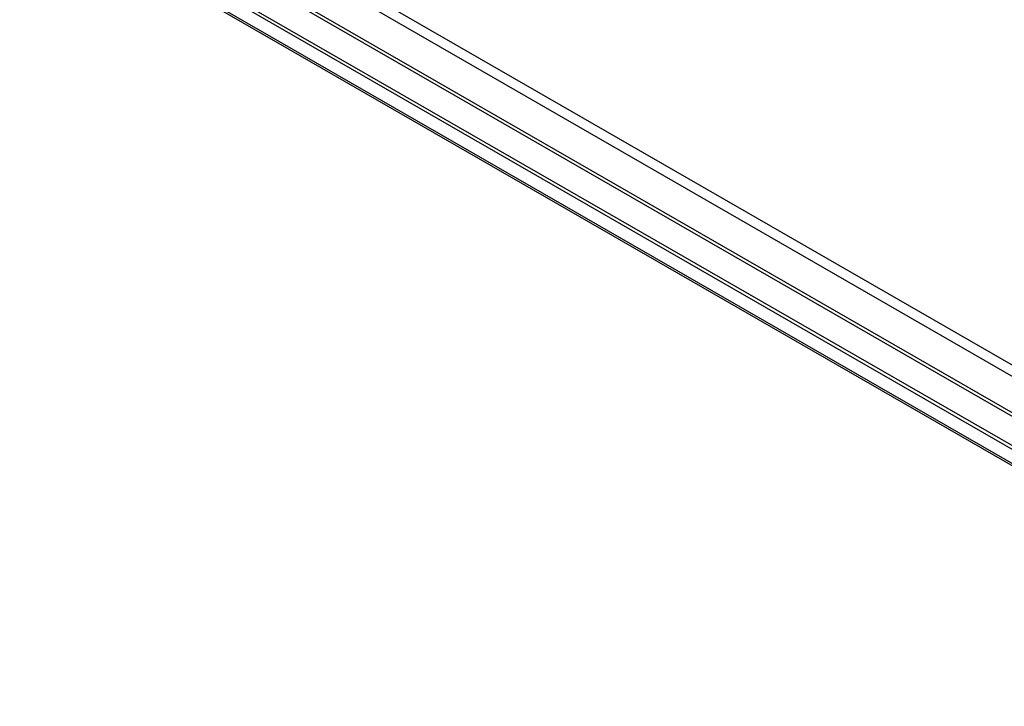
# Model space of a CAD drawing. Header units: inches. Extents: x 25 to 728, y 80 to 333.
# Tile 158 of 160: x 699 to 713, y 269 to 279. Entities that reach past the tile are written whole.
import ezdxf

# ---------------------------------------------------------------- set-up
doc = ezdxf.new("R2010")
doc.units = ezdxf.units.IN
doc.header["$MEASUREMENT"] = 0
doc.layers.add('Visible Edges(ANSI)', color=7, linetype='Continuous', lineweight=25)
doc.layers.add('Visible Tangent Edges(ANSI)', color=7, linetype='Continuous', lineweight=25)

msp = doc.modelspace()

# ---------------------------------------------------------------- linework, layer by layer
at = {"layer": 'Visible Edges(ANSI)'}
for p, q in [((719.614, 269.449), (669.705, 298.189)), ((669.753, 298.217), (719.662, 269.476)), ((719.528, 269.256), (669.832, 297.874))]:
    msp.add_line(p, q, dxfattribs=at)
at = {"layer": 'Visible Tangent Edges(ANSI)'}
for p, q in [((669.922, 299.148), (720.693, 269.911)), ((720.763, 270.032), (669.992, 299.27)), ((720.129, 269.69), (670.486, 298.277)), ((720.107, 269.652), (670.536, 298.198)), ((669.746, 297.957), (719.573, 269.264))]:
    msp.add_line(p, q, dxfattribs=at)

doc.saveas('drawing.dxf')
